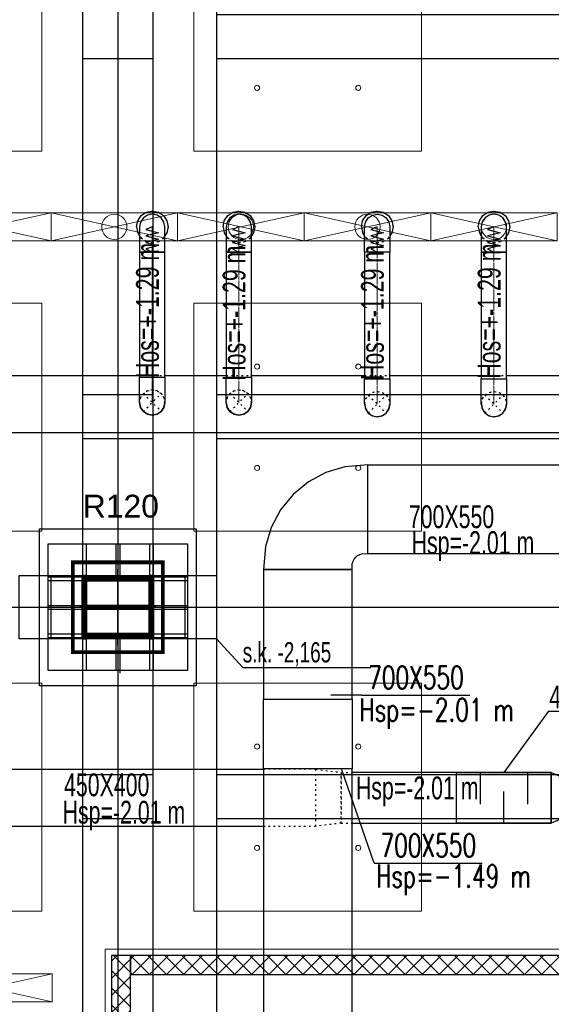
# Model space of a CAD drawing. Header units: centimetres. Extents: x -228435 to 46820, y -89367 to 152985.
# Tile 205 of 252: x 684 to 4885, y 49866 to 57638. Entities that reach past the tile are written whole.
import ezdxf

# ---------------------------------------------------------------- set-up
doc = ezdxf.new("R2010")
doc.units = ezdxf.units.CM
doc.header["$LTSCALE"] = 50
doc.header["$PDMODE"] = 35
doc.header["$PDSIZE"] = 0.1
for name, pattern in [('CADVENT_CENTERLINE', [9.9, 7.4, -1, 0.5, -1]), ('CADVENT_HIDDEN', [0.8, 0.25, -0.55]), ('Kondygnacja  -0_5$0$HIDDEN', [9.525, 6.35, -3.175]), ('Kondygnacja  -0_5$0$HIDDEN2', [4.7625, 3.175, -1.5875]), ('Osie rzutów$0$DASHDOT2', [12.7, 6.35, -3.175, 0, -3.175])]:
    doc.linetypes.add(name, pattern=pattern)
doc.layers.get('0').update_dxf_attribs({"color": 8})
doc.layers.get('DEFPOINTS').update_dxf_attribs({"color": 8})
for name, color, linetype in [('01-103-Went PP_poziom-0_5$0$L_Nawiew', 3, 'Continuous'), ('bgde-nawiewDETAILS', 1, 'Continuous'), ('bgde-nawiewEXP', 1, 'Continuous'), ('bgde-nawiewHIDDEN', 1, 'Continuous'), ('bgde-tekst', 7, 'Continuous'), ('bgde_tlumik', 6, 'Continuous'), ('bgde_urządzenia', 3, 'Continuous'), ('bgde_wymiary tłumik VAV', 7, 'Continuous'), ('Kondygnacja  -0_5$0$ARCH_GK', 8, 'Continuous'), ('Kondygnacja  -0_5$0$ARCH_INFO_ODPORNOŚĆ OGNIOWA', 8, 'Continuous'), ('Kondygnacja  -0_5$0$ARCH_KONSTR_POWYŻEJ RZUTU', 8, 'Kondygnacja  -0_5$0$HIDDEN'), ('Kondygnacja  -0_5$0$ARCH_KONSTR_POWYŻEJ RZUTU_IST', 8, 'Kondygnacja  -0_5$0$HIDDEN2'), ('Kondygnacja  -0_5$0$ARCH_KONSTRUKCJA_NIEWIDOCZNA', 8, 'Continuous'), ('Kondygnacja  -0_5$0$ARCH_OKŁADZINA', 8, 'Continuous'), ('Kondygnacja  -0_5$0$ARCH_SŁUPY', 8, 'Continuous'), ('Kondygnacja -1$0$ARCH_GK', 8, 'Continuous'), ('Kondygnacja -1$0$ARCH_MUROWANE', 8, 'Continuous'), ('Osie rzutów$0$ARCH_INFO_OSIE_IST', 8, 'Osie rzutów$0$DASHDOT2'), ('Osie rzutów$0$ARCH_INFO_OSIE_OPISY_IST', 8, 'Continuous')]:
    doc.layers.add(name, color=color, linetype=linetype)
for name, color, linetype, lineweight in [('bgde-nawiewCEN', 7, 'Continuous', 13), ('bgde_nawiewnik', 11, 'Continuous', 5), ('Kondygnacja  -0_5$0$ARCH_INFO_WYMIARY', 8, 'Continuous', 9), ('Kondygnacja  -0_5$0$ARCH_WIDOK', 8, 'Continuous', 13), ('SU Lampy kwadratowe  -05$0$ARCH_SUFITY_PODWIESZANE', 8, 'Continuous', 9)]:
    doc.layers.add(name, color=color, linetype=linetype, lineweight=lineweight)
doc.styles.add('Kondygnacja  -0_5$0$Arial', font='ARIAL.TTF')
doc.styles.add('Kondygnacja  -0_5$0$BIKTS', font='bikromsw.shx', dxfattribs={"width": 0.8})
doc.styles.add('Kondygnacja  -0_5$0$Romans', font='Romans.shx', dxfattribs={"width": 0.7})
doc.styles.add('Romans', font='Romans.shx')
doc.dimstyles.new('Kondygnacja  -0_5$0$Wymiary 1-100', dxfattribs={"dimtxt": 12, "dimasz": 10, "dimexe": 5, "dimexo": 0, "dimgap": 4, "dimtad": 1, "dimrnd": 0.5, "dimzin": 12, "dimdsep": 46, "dimtxsty": 'Kondygnacja  -0_5$0$Romans', "dimblk": 'Kondygnacja  -0_5$0$_Oblique', "dimcen": 10, "dimdle": 10, "dimclrt": 55, "dimazin": 0, "dimtfac": 1, "dimtmove": 1, "dimatfit": 3, "dimfxl": 0, "dimtolj": 1, "dimtzin": 0, "dimarcsym": 0})
pattern_1 = [(45, (-1133.3117, -3177.9858), (-0.6735192, 0.6735192), [])]

# ---------------------------------------------------------------- blocks, each defined once
blk = doc.blocks.new('Osie rzutów')
at = {"layer": 'Osie rzutów$0$ARCH_INFO_OSIE_IST', "ltscale": 10}
for p, q in [((12260, 12510), (12260, 4623.26)), ((12260, 9770), (12260, 9830)), ((4436.04, 9800), (15156.54, 9800)), ((12290, 9800), (12230, 9800))]:
    blk.add_line(p, q, dxfattribs=at)
blk = doc.blocks.new('SU Lampy kwadratowe  -05$0$moduł sufitu')
at = {"layer": 'SU Lampy kwadratowe  -05$0$ARCH_SUFITY_PODWIESZANE'}
for points in [[(60, -60), (240, -60), (240, -240), (60, -240)], [(360, -60), (540, -60), (540, -240), (360, -240)], [(60, -360), (240, -360), (240, -540), (60, -540)], [(360, -360), (540, -360), (540, -540), (360, -540)]]:
    blk.add_lwpolyline(points, close=True, dxfattribs=at)
for centre in [(110, -110), (190, -110), (410, -110), (490, -110), (110, -190), (190, -190), (410, -190), (490, -190), (110, -410), (190, -410), (410, -410), (490, -410), (110, -490), (190, -490), (410, -490), (490, -490)]:
    blk.add_circle(centre, 2, dxfattribs=at)
blk = doc.blocks.new('SU Lampy kwadratowe  -05')
at = {"layer": 'SU Lampy kwadratowe  -05$0$ARCH_SUFITY_PODWIESZANE'}
for points in [[(12320, 10340), (12500, 10340), (12500, 10160), (12320, 10160)], [(12320, 10040), (12500, 10040), (12500, 9860), (12320, 9860)], [(12320, 9740), (12500, 9740), (12500, 9560), (12320, 9560)]]:
    blk.add_lwpolyline(points, close=True, dxfattribs=at)
for centre in [(12370, 10210), (12450, 10210), (12370, 9990), (12450, 9990), (12370, 9910), (12450, 9910), (12370, 9690), (12450, 9690), (12370, 9610), (12450, 9610)]:
    blk.add_circle(centre, 2, dxfattribs=at)
for p in [(11660, 10400), (11660, 9800)]:
    blk.add_blockref('SU Lampy kwadratowe  -05$0$moduł sufitu', p, dxfattribs=at)
blk = doc.blocks.new('Kondygnacja  -0_5$0$_Oblique')
at = {"color": 0, "linetype": 'ByBlock', "lineweight": -2}
blk.add_line((-0.5, -0.5), (0.5, 0.5), dxfattribs=at)
blk = doc.blocks.new('*D147')
at = {"layer": 'DEFPOINTS', "color": 0}
for p in [(5845, 52950), (6165.9, 52950), (-62690, 50660)]:
    blk.add_point(p, dxfattribs=at)
at = {"layer": 'Kondygnacja  -0_5$0$ARCH_INFO_WYMIARY', "color": 0, "lineweight": -2}
for p, q in [((6157.9, 52950), (6170.9, 52950)), ((6165.9, 50650), (6165.9, 52960)), ((6157.9, 50660), (6170.9, 50660))]:
    blk.add_line(p, q, dxfattribs=at)
at = {"layer": 'Kondygnacja  -0_5$0$ARCH_INFO_WYMIARY', "color": 0, "lineweight": -2, "xscale": 10, "yscale": 10, "zscale": 10}
for p, rotation in [((6165.9, 52950), 90), ((6165.9, 50660), 270)]:
    blk.add_blockref('Kondygnacja  -0_5$0$_Oblique', p, dxfattribs=dict(at, rotation=rotation))
at = {"layer": 'Kondygnacja  -0_5$0$ARCH_INFO_WYMIARY', "color": 55, "insert": (6155.9, 51805), "char_height": 12, "attachment_point": 5, "rotation": 90, "style": 'Kondygnacja  -0_5$0$Romans'}
blk.add_mtext('\\A1;2290', dxfattribs=at)
blk = doc.blocks.new('Kondygnacja  -0_5$0$słup_kwadrat')
at = {"layer": 'Kondygnacja  -0_5$0$ARCH_SŁUPY', "lineweight": 40}
h = blk.add_hatch(dxfattribs=at)
h.set_pattern_fill('ANSI31', color=256, scale=0.3, style=0)
h.set_pattern_definition(pattern_1)
h.paths.add_polyline_path([(36, 34), (39, 34), (39, 84), (36, 84)])
h = blk.add_hatch(dxfattribs=at)
h.set_pattern_fill('ANSI31', color=256, scale=0.3, style=0)
h.set_pattern_definition(pattern_1)
h.paths.add_polyline_path([(89, 80), (89, 83), (39, 83), (39, 80)])
h = blk.add_hatch(dxfattribs=at)
h.set_pattern_fill('ANSI31', color=256, scale=0.3, style=0)
h.set_pattern_definition(pattern_1)
h.paths.add_polyline_path([(89, 34), (92, 34), (92, 84), (89, 84)])
h = blk.add_hatch(dxfattribs=at)
h.set_pattern_fill('ANSI31', color=256, scale=0.3, style=0)
h.set_pattern_definition(pattern_1)
h.paths.add_polyline_path([(89, 57.5), (89, 60.5), (39, 60.5), (39, 57.5)])
h = blk.add_hatch(dxfattribs=at)
h.set_pattern_fill('ANSI31', color=256, scale=0.3, style=0)
h.set_pattern_definition(pattern_1)
h.paths.add_polyline_path([(89, 35), (89, 38), (39, 38), (39, 35)])
at = {"layer": 'Kondygnacja  -0_5$0$ARCH_KONSTRUKCJA_NIEWIDOCZNA'}
blk.add_lwpolyline([(119, 109), (119, 9), (9, 9), (9, 109)], close=True, dxfattribs=at)
for points in [[(36, 109), (36, 84)], [(39, 109), (39, 84)], [(62.5, 109), (62.5, 83)], [(65.5, 109), (65.5, 83)], [(89, 109), (89, 84)], [(92, 109), (92, 84)], [(9, 83), (36, 83)], [(9, 80), (36, 80)], [(92, 83), (119, 83)], [(92, 80), (119, 80)], [(9, 60.5), (36, 60.5)], [(9, 57.5), (36, 57.5)], [(92, 60.5), (119, 60.5)], [(92, 57.5), (119, 57.5)], [(9, 38), (36, 38)], [(9, 35), (36, 35)], [(36, 34), (36, 9)], [(39, 34), (39, 9)], [(62.5, 35), (62.5, 9)], [(65.49, 35), (65.49, 9)], [(89, 34), (89, 9)], [(92, 38), (119, 38)], [(92, 35), (119, 35)], [(92, 34), (92, 9)]]:
    blk.add_lwpolyline(points, dxfattribs=at)
at = {"layer": 'Kondygnacja  -0_5$0$ARCH_OKŁADZINA'}
blk.add_lwpolyline([(2, 121), (126, 121), (126, -3), (2, -3)], close=True, dxfattribs=at)
at = {"layer": 'Kondygnacja  -0_5$0$ARCH_SŁUPY', "lineweight": 40}
for p, q in [((39, 60.5), (89, 60.5)), ((89, 57.5), (39, 57.5))]:
    blk.add_line(p, q, dxfattribs=at)
at = {"layer": 'Kondygnacja  -0_5$0$ARCH_SŁUPY', "lineweight": 50, "const_width": 3}
blk.add_lwpolyline([(28.5, 94.5), (99.5, 94.5), (99.5, 23.5), (28.5, 23.5)], close=True, dxfattribs=at)
at = {"layer": 'Kondygnacja  -0_5$0$ARCH_SŁUPY', "lineweight": 40}
for points in [[(36, 84), (39, 84), (39, 34), (36, 34)], [(89, 84), (92, 84), (92, 34), (89, 34)]]:
    blk.add_lwpolyline(points, close=True, dxfattribs=at)
for points in [[(89, 83), (39, 83)], [(39, 80), (89, 80)], [(89, 38), (39, 38)], [(39, 35), (89, 35)]]:
    blk.add_lwpolyline(points, dxfattribs=at)
blk = doc.blocks.new('Kondygnacja  -0_5$0$konstrukcja istniejąca -0.5')
at = {"layer": 'Kondygnacja  -0_5$0$ARCH_KONSTR_POWYŻEJ RZUTU_IST', "ltscale": 10}
for points in [[(12232, 10975), (12232, 9825)], [(12288, 9825), (12288, 10975)], [(12338, 10975), (12338, 9825)], [(12338, 10267.89), (13037.91, 10267.89), (13037.91, 10232.89), (12338, 10232.89)], [(12288, 10232.89), (12232, 10232.89)], [(12232, 9967.89), (12288, 9967.89)], [(12338, 9967.89), (13337.72, 9967.89), (13337.72, 9932.89), (12338, 9932.89)], [(12288, 9932.89), (12232, 9932.89)], [(12338, 9775), (12182, 9775), (12182, 9825), (12338, 9825), (12338, 9775)], [(12232, 9775), (12232, 8625)], [(12288, 8625), (12288, 9775)], [(12338, 9775), (12338, 8625)]]:
    blk.add_lwpolyline(points, dxfattribs=at)
at = {"layer": 'Kondygnacja  -0_5$0$ARCH_KONSTR_POWYŻEJ RZUTU_IST', "ltscale": 10, "elevation": 0}
for points in [[(12207, 9825), (12207, 9775)], [(12313, 9825), (12313, 9775)], [(12232, 9667.89), (12288, 9667.89)], [(12338, 9667.89), (13382, 9667.89), (13382, 9632.89), (12338, 9632.89)], [(12288, 9632.89), (12232, 9632.89)]]:
    blk.add_lwpolyline(points, dxfattribs=at)
at = {"layer": 'Kondygnacja  -0_5$0$ARCH_KONSTR_POWYŻEJ RZUTU_IST'}
blk.add_lwpolyline([(12338, 9775), (12358.69, 9752.53), (12459.84, 9752.53)], dxfattribs=at)
at = {"layer": 'Kondygnacja  -0_5$0$ARCH_KONSTR_POWYŻEJ RZUTU_IST', "style": 'Kondygnacja  -0_5$0$BIKTS', "width": 0.7}
blk.add_text('s.k. -2,165', height=16, dxfattribs=at).set_placement((12358.69, 9756.46))
blk = doc.blocks.new('*D212')
at = {"layer": 'DEFPOINTS', "color": 0}
for p in [(-30586.3, 81900), (-30681.1, 12489.5), (9064, 12489.5)]:
    blk.add_point(p, dxfattribs=at)
at = {"layer": 'Kondygnacja  -0_5$0$ARCH_INFO_WYMIARY', "color": 0, "lineweight": -2}
for p, q in [((-30673.1, 81900), (-30686.1, 81900)), ((-30681.1, 81910), (-30681.1, 12479.5)), ((-30673.1, 12489.5), (-30686.1, 12489.5))]:
    blk.add_line(p, q, dxfattribs=at)
at = {"layer": 'Kondygnacja  -0_5$0$ARCH_INFO_WYMIARY', "color": 0, "lineweight": -2, "xscale": 10, "yscale": 10, "zscale": 10}
for p, rotation in [((-30681.1, 81900), 90), ((-30681.1, 12489.5), 270)]:
    blk.add_blockref('Kondygnacja  -0_5$0$_Oblique', p, dxfattribs=dict(at, rotation=rotation))
at = {"layer": 'Kondygnacja  -0_5$0$ARCH_INFO_WYMIARY', "color": 55, "insert": (-30691.1, 47194.8), "char_height": 12, "attachment_point": 5, "rotation": 90, "style": 'Kondygnacja  -0_5$0$Romans'}
blk.add_mtext('\\A1;69410.5', dxfattribs=at)
blk = doc.blocks.new('*a414')
at = {"layer": 'bgde-tekst'}
blk.add_line((0, 0), (854, 0), dxfattribs=at)
blk = doc.blocks.new('*a415')
at = {"layer": 'bgde-tekst'}
blk.add_line((0, 0), (854, 0), dxfattribs=at)
blk = doc.blocks.new('A$C066D7839')
at = {"layer": 'bgde_nawiewnik'}
for p, q in [((-50, -11.15), (-50, 11.15)), ((-50, 11.15), (50, 11.15)), ((-50, -11.15), (50, 11.15)), ((50, -11.15), (-50, 11.15)), ((50, 11.15), (50, -11.15)), ((50, -11.15), (-50, -11.15))]:
    blk.add_line(p, q, dxfattribs=at)
blk.add_circle((0, 0), 10, dxfattribs=at)
blk = doc.blocks.new('t38')
at = {"layer": 'bgde_tlumik'}
for p, q in [((4322.3, 51696), (4322.3, 51446)), ((4697.3, 51696), (4697.3, 51446)), ((4509.8, 51296), (4509.8, 51546))]:
    blk.add_line(p, q, dxfattribs=at)
blk.add_lwpolyline([(4134.8, 51696), (4884.8, 51696), (4884.8, 51296), (4134.8, 51296)], close=True, dxfattribs=at)

msp = doc.modelspace()

# ---------------------------------------------------------------- hatches: boundary and pattern name
at = {"layer": 'Kondygnacja -1$0$ARCH_MUROWANE', "linetype": 'Continuous', "lineweight": -3}
h = msp.add_hatch(dxfattribs=at)
h.set_pattern_fill('ANSI37', color=256, scale=30, style=0)
h.set_pattern_definition([(45, (-121140, -45000), (-67.35192, 67.35192), []), (135, (-121140, -45000), (-67.35192, -67.35192), [])])
h.paths.add_polyline_path([(1560, 50100), (12286.946, 50100), (12286.946, 50250), (1560, 50250)])
h.paths.add_polyline_path([(1560, 50250), (1410, 50250), (1410, 41355), (1560, 41355)])

# ---------------------------------------------------------------- linework, layer by layer
at = {"layer": 'bgde-nawiewCEN', "linetype": 'CADVENT_CENTERLINE', "ltscale": 0.06}
for p, q in [((1732.162, 56002.223), (1732.162, 56002.697)), ((1732.162, 56001.097), (1732.162, 56002.223)), ((1732.162, 55998.905), (1732.162, 56001.097)), ((1732.162, 55995.29), (1732.162, 55998.905)), ((1732.162, 55989.897), (1732.162, 55995.29)), ((1732.162, 55982.372), (1732.162, 55989.897)), ((1732.162, 55972.357), (1732.162, 55982.372)), ((1732.162, 55959.497), (1732.162, 55972.357)), ((2416.739, 56002.223), (2416.739, 56002.697)), ((2416.739, 56001.097), (2416.739, 56002.223)), ((2416.739, 55998.905), (2416.739, 56001.097)), ((2416.739, 55995.29), (2416.739, 55998.905)), ((2416.739, 55989.897), (2416.739, 55995.29)), ((2416.739, 55982.372), (2416.739, 55989.897)), ((2416.739, 55972.357), (2416.739, 55982.372)), ((2416.739, 55959.497), (2416.739, 55972.357)), ((3509.969, 56002.223), (3509.969, 56002.697)), ((3509.969, 56001.097), (3509.969, 56002.223)), ((3509.969, 55998.905), (3509.969, 56001.097)), ((3509.969, 55995.29), (3509.969, 55998.905)), ((3509.969, 55989.897), (3509.969, 55995.29)), ((3509.969, 55982.372), (3509.969, 55989.897)), ((3509.969, 55972.357), (3509.969, 55982.372)), ((3509.969, 55959.497), (3509.969, 55972.357)), ((4432.162, 56002.223), (4432.162, 56002.697)), ((4432.162, 56001.097), (4432.162, 56002.223)), ((4432.162, 55998.905), (4432.162, 56001.097)), ((4432.162, 55995.29), (4432.162, 55998.905)), ((4432.162, 55989.897), (4432.162, 55995.29)), ((4432.162, 55982.372), (4432.162, 55989.897)), ((4432.162, 55972.357), (4432.162, 55982.372)), ((4432.162, 55959.497), (4432.162, 55972.357)), ((1732.162, 55943.438), (1732.162, 55959.497)), ((1732.162, 55923.823), (1732.162, 55943.438)), ((1732.162, 55900.297), (1732.162, 55923.823)), ((1732.162, 55872.505), (1732.162, 55900.297)), ((2416.739, 55943.438), (2416.739, 55959.497)), ((2416.739, 55923.823), (2416.739, 55943.438)), ((2416.739, 55900.297), (2416.739, 55923.823)), ((2416.739, 55872.505), (2416.739, 55900.297)), ((3509.969, 55943.438), (3509.969, 55959.497)), ((3509.969, 55923.823), (3509.969, 55943.438)), ((3509.969, 55900.297), (3509.969, 55923.823)), ((3509.969, 55872.505), (3509.969, 55900.297)), ((4432.162, 55943.438), (4432.162, 55959.497)), ((4432.162, 55923.823), (4432.162, 55943.438)), ((4432.162, 55900.297), (4432.162, 55923.823)), ((4432.162, 55872.505), (4432.162, 55900.297)), ((1732.162, 55821.394), (1732.162, 55872.505)), ((1732.162, 55802.697), (1732.162, 55821.394)), ((2416.739, 55821.394), (2416.739, 55872.505)), ((2416.739, 55802.697), (2416.739, 55821.394)), ((3509.969, 55821.394), (3509.969, 55872.505)), ((3509.969, 55802.697), (3509.969, 55821.394)), ((4432.162, 55821.394), (4432.162, 55872.505)), ((4432.162, 55802.697), (4432.162, 55821.394)), ((1732.162, 54815.657), (1732.162, 55802.697)), ((2416.739, 54815.657), (2416.739, 55802.697)), ((3509.969, 54804.018), (3509.969, 55802.697)), ((4432.162, 54804.018), (4432.162, 55802.697)), ((1732.162, 54815.657), (1732.162, 54615.657)), ((2416.739, 54815.657), (2416.739, 54615.657)), ((3509.969, 54804.018), (3509.969, 54604.018)), ((4432.162, 54804.018), (4432.162, 54604.018))]:
    msp.add_line(p, q, dxfattribs=at)
at = {"layer": 'bgde-nawiewDETAILS', "linetype": 'CADVENT_HIDDEN'}
for p, q in [((1661.451, 54544.946), (1802.873, 54686.368)), ((1661.451, 54686.368), (1802.873, 54544.946)), ((2346.028, 54544.946), (2487.45, 54686.368)), ((2346.028, 54686.368), (2487.45, 54544.946)), ((3439.258, 54533.307), (3580.679, 54674.728)), ((3439.258, 54674.728), (3580.679, 54533.307)), ((4361.451, 54533.307), (4502.873, 54674.728)), ((4361.451, 54674.728), (4502.873, 54533.307))]:
    msp.add_line(p, q, dxfattribs=at)
at = {"layer": 'bgde-nawiewEXP', "linetype": 'Continuous'}
for points in [[(1607.162, 56002.697), (1616.677, 56050.533), (1643.774, 56091.086), (1684.326, 56118.182), (1732.162, 56127.697), (1779.997, 56118.182), (1820.55, 56091.086), (1847.647, 56050.533), (1857.162, 56002.697), (1847.647, 55954.862), (1832.162, 55931.687)], [(2291.739, 56002.697), (2301.254, 56050.533), (2328.351, 56091.086), (2368.904, 56118.182), (2416.739, 56127.697), (2464.575, 56118.182), (2505.127, 56091.086), (2532.224, 56050.533), (2541.739, 56002.697), (2532.224, 55954.862), (2516.739, 55931.687)], [(3384.969, 56002.697), (3394.484, 56050.533), (3421.58, 56091.086), (3462.133, 56118.182), (3509.969, 56127.697), (3557.804, 56118.182), (3598.357, 56091.086), (3625.454, 56050.533), (3634.969, 56002.697), (3625.454, 55954.862), (3609.969, 55931.687)], [(4307.162, 56002.697), (4316.677, 56050.533), (4343.774, 56091.086), (4384.326, 56118.182), (4432.162, 56127.697), (4479.997, 56118.182), (4520.55, 56091.086), (4547.647, 56050.533), (4557.162, 56002.697), (4547.647, 55954.862), (4532.162, 55931.687)], [(3409.969, 54604.018), (3409.969, 54804.018), (3609.969, 54804.018), (3609.969, 55802.697), (3409.969, 55802.697), (3409.969, 56002.697), (3417.581, 56040.966), (3439.258, 56073.408), (3471.7, 56095.085), (3509.969, 56102.697), (3548.237, 56095.085), (3580.679, 56073.408), (3602.357, 56040.966), (3609.969, 56002.697), (3609.969, 55802.697), (3409.969, 55802.697), (3409.969, 54804.018), (3609.969, 54804.018), (3609.969, 54604.018), (3602.357, 54565.749), (3600.563, 54563.065)], [(1607.162, 56002.697), (1616.677, 55954.862), (1632.162, 55931.687)], [(2291.739, 56002.697), (2301.254, 55954.862), (2316.739, 55931.687)], [(3384.969, 56002.697), (3394.484, 55954.862), (3409.969, 55931.687)], [(4307.162, 56002.697), (4316.677, 55954.862), (4332.162, 55931.687)], [(-7750.031, 54379.018), (-7750.031, 54829.018), (-7740.031, 54829.018), (-7740.031, 54379.018), (7819.875, 54379.018), (7819.875, 54829.018), (6609.969, 54829.018)], [(532.162, 54829.018), (1632.162, 54829.018)], [(1832.162, 54829.018), (2316.739, 54829.018)], [(2516.739, 54829.018), (3409.969, 54829.018)], [(3609.969, 54829.018), (4332.162, 54829.018)], [(4332.162, 54604.018), (4332.162, 54804.018), (4532.162, 54804.018), (4532.162, 54604.018), (4524.55, 54565.749), (4522.453, 54562.61)], [(4532.162, 54829.018), (5332.162, 54829.018)], [(3409.969, 54604.018), (3416.066, 54573.363)], [(3409.969, 54604.018), (3417.581, 54565.749), (3416.951, 54568.915)], [(3411.237, 54600.956), (3415.913, 54570.053), (3436.07, 54536.645), (3438.669, 54534.73)], [(3417.581, 54565.749), (3439.258, 54533.307), (3465.245, 54515.943)], [(3417.581, 54565.749), (3439.258, 54533.307), (3471.7, 54511.63), (3469.017, 54513.423)], [(3548.237, 54511.63), (3580.679, 54533.307), (3602.357, 54565.749), (3609.969, 54604.018)], [(3581.947, 54536.368), (3600.492, 54561.527), (3609.862, 54599.403), (3609.379, 54602.594)], [(4332.162, 54604.018), (4338.046, 54574.437)], [(4332.162, 54604.018), (4339.774, 54565.749), (4339.037, 54569.452)], [(4333.565, 54600.631), (4337.849, 54570.776), (4357.749, 54537.214), (4360.77, 54534.951)], [(4339.774, 54565.749), (4361.451, 54533.307), (4386.529, 54516.551)], [(4339.774, 54565.749), (4361.451, 54533.307), (4393.894, 54511.63), (4390.755, 54513.727)], [(4470.43, 54511.63), (4502.873, 54533.307), (4524.55, 54565.749), (4532.162, 54604.018)], [(4504.276, 54536.694), (4522.357, 54560.833), (4532.017, 54598.637), (4531.481, 54602.373)], [(3442.32, 54532.039), (3467.478, 54513.494), (3505.354, 54504.124), (3508.546, 54504.607)], [(3471.7, 54511.63), (3509.969, 54504.018), (3540.623, 54510.115)], [(3471.7, 54511.63), (3509.969, 54504.018), (3548.237, 54511.63), (3545.071, 54511)], [(3513.03, 54505.286), (3543.933, 54509.962), (3577.341, 54530.119), (3579.256, 54532.717)], [(3548.237, 54511.63), (3580.679, 54533.307), (3598.043, 54559.294)], [(4364.838, 54531.904), (4388.978, 54513.823), (4426.781, 54504.162), (4430.518, 54504.699)], [(4393.894, 54511.63), (4432.162, 54504.018), (4461.743, 54509.902)], [(4393.894, 54511.63), (4432.162, 54504.018), (4470.43, 54511.63), (4466.728, 54510.893)], [(4435.549, 54505.42), (4465.404, 54509.704), (4498.965, 54529.604), (4501.228, 54532.626)], [(4470.43, 54511.63), (4502.873, 54533.307), (4519.629, 54558.384)], [(3435.549, 53424.23), (5134.831, 53424.23), (5134.831, 53424.23), (5134.831, 54124.23), (5634.831, 54124.23), (5634.831, 53124.23), (5134.831, 53424.23)], [(3435.549, 53424.23), (3435.549, 54124.23), (5134.831, 54124.23), (5134.831, 53424.23)], [(-11775.327, 51271.017), (-11775.327, 51721.017), (2610.549, 51721.017)], [(4884.838, 51696.017), (3310.549, 51696.017)], [(609.969, 51271.017), (2610.549, 51271.017)], [(3310.549, 51296.017), (4884.838, 51296.017)]]:
    msp.add_lwpolyline(points, dxfattribs=at)
for points in [[(1632.162, 55802.697), (1832.162, 55802.697), (1832.162, 56002.697), (1824.55, 56040.966), (1802.873, 56073.408), (1770.43, 56095.085), (1732.162, 56102.697), (1693.894, 56095.085), (1661.451, 56073.408), (1639.774, 56040.966), (1632.162, 56002.697), (1632.162, 55821.394)], [(2316.739, 55959.497), (2316.739, 55802.697), (2516.739, 55802.697), (2516.739, 56002.697), (2509.127, 56040.966), (2487.45, 56073.408), (2455.007, 56095.085), (2416.739, 56102.697), (2378.471, 56095.085), (2346.028, 56073.408), (2324.351, 56040.966), (2316.739, 56002.697), (2316.739, 55972.357)], [(4332.162, 55802.697), (4532.162, 55802.697), (4532.162, 56002.697), (4524.55, 56040.966), (4502.873, 56073.408), (4470.43, 56095.085), (4432.162, 56102.697), (4393.894, 56095.085), (4361.451, 56073.408), (4339.774, 56040.966), (4332.162, 56002.697), (4332.162, 55821.394)], [(1632.162, 54815.657), (1832.162, 54815.657), (1832.162, 55802.697), (1632.162, 55802.697)], [(2316.739, 54815.657), (2516.739, 54815.657), (2516.739, 55802.697), (2316.739, 55802.697)], [(4332.162, 54804.018), (4532.162, 54804.018), (4532.162, 55802.697), (4332.162, 55802.697)], [(1632.162, 54615.657), (1632.162, 54815.657), (1832.162, 54815.657), (1832.162, 54615.657), (1824.55, 54577.389), (1802.873, 54544.946), (1770.43, 54523.269), (1732.162, 54515.657), (1693.894, 54523.269), (1661.451, 54544.946), (1639.774, 54577.389)], [(2316.739, 54615.657), (2316.739, 54815.657), (2516.739, 54815.657), (2516.739, 54615.657), (2509.127, 54577.389), (2487.45, 54544.946), (2455.007, 54523.269), (2416.739, 54515.657), (2378.471, 54523.269), (2346.028, 54544.946), (2324.351, 54577.389)], [(1632.162, 54615.657), (1639.774, 54577.389), (1661.451, 54544.946), (1693.894, 54523.269), (1732.162, 54515.657), (1770.43, 54523.269), (1802.873, 54544.946), (1824.55, 54577.389), (1832.162, 54615.657), (1824.55, 54577.389), (1802.873, 54544.946), (1770.43, 54523.269), (1732.162, 54515.657), (1693.894, 54523.269), (1661.451, 54544.946), (1639.774, 54577.389)], [(2316.739, 54615.657), (2324.351, 54577.389), (2346.028, 54544.946), (2378.471, 54523.269), (2416.739, 54515.657), (2455.007, 54523.269), (2487.45, 54544.946), (2509.127, 54577.389), (2516.739, 54615.657), (2509.127, 54577.389), (2487.45, 54544.946), (2455.007, 54523.269), (2416.739, 54515.657), (2378.471, 54523.269), (2346.028, 54544.946), (2324.351, 54577.389)], [(2610.549, 53299.23), (3310.549, 53299.23), (3312.471, 53343.74), (3318.162, 53362.5), (3327.403, 53379.79), (3339.84, 53394.944), (3354.994, 53407.381), (3372.284, 53416.622), (3391.044, 53422.313), (3435.553, 53424.235), (3435.546, 54124.235), (3254.481, 54108.863), (3104.405, 54063.338), (2966.095, 53989.41), (2844.865, 53889.919), (2745.374, 53768.689), (2671.446, 53630.379), (2625.921, 53480.303)], [(2610.549, 52274.293), (3310.549, 52274.293), (3310.549, 53299.23), (2610.549, 53299.23)], [(2610.549, 39286.995), (3310.549, 39286.995), (3310.549, 51724.293), (2610.549, 51724.293), (2610.549, 52274.293), (3310.549, 52274.293), (3310.549, 51724.293), (2610.549, 51724.293)], [(4884.838, 51696.017), (4984.838, 51653.517), (4984.838, 51338.517), (4884.838, 51296.017)]]:
    msp.add_lwpolyline(points, close=True, dxfattribs=at)
at = {"layer": 'bgde-nawiewEXP'}
for points in [[(1732.162, 56002.697), (1682.162, 55981.4), (1782.162, 55956.038), (1682.162, 55930.818), (1782.162, 55905.533), (1682.162, 55879.998), (1782.162, 55854.639), (1682.162, 55829.18), (1732.162, 55802.697)], [(2416.739, 56002.697), (2366.739, 55981.4), (2466.739, 55956.038), (2366.739, 55930.818), (2466.739, 55905.533), (2366.739, 55879.998), (2466.739, 55854.639), (2366.739, 55829.18), (2416.739, 55802.697)], [(3509.969, 56002.697), (3459.969, 55981.4), (3559.969, 55956.038), (3459.969, 55930.818), (3559.969, 55905.533), (3459.969, 55879.998), (3559.969, 55854.639), (3459.969, 55829.18), (3509.969, 55802.697)], [(4432.162, 56002.697), (4382.162, 55981.4), (4482.162, 55956.038), (4382.162, 55930.818), (4482.162, 55905.533), (4382.162, 55879.998), (4482.162, 55854.639), (4382.162, 55829.18), (4432.162, 55802.697)]]:
    msp.add_lwpolyline(points, dxfattribs=at)
at = {"layer": 'bgde-nawiewHIDDEN', "linetype": 'CADVENT_HIDDEN'}
for points in [[(1607.162, 56002.697), (1616.677, 56050.533), (1643.774, 56091.086), (1684.326, 56118.182), (1732.162, 56127.697), (1779.997, 56118.182), (1820.55, 56091.086), (1847.647, 56050.533), (1857.162, 56002.697), (1847.647, 55954.862), (1820.55, 55914.309), (1779.997, 55887.213), (1732.162, 55877.697), (1684.326, 55887.213), (1643.774, 55914.309), (1684.326, 55887.213), (1732.162, 55877.697), (1779.997, 55887.213), (1820.55, 55914.309), (1832.162, 55931.687)], [(2291.739, 56002.697), (2301.254, 56050.533), (2328.351, 56091.086), (2368.904, 56118.182), (2416.739, 56127.697), (2464.575, 56118.182), (2505.127, 56091.086), (2532.224, 56050.533), (2541.739, 56002.697), (2532.224, 55954.862), (2505.127, 55914.309), (2464.575, 55887.213), (2416.739, 55877.697), (2368.904, 55887.213), (2328.351, 55914.309), (2368.904, 55887.213), (2416.739, 55877.697), (2464.575, 55887.213), (2505.127, 55914.309), (2516.739, 55931.687)], [(3384.969, 56002.697), (3394.484, 56050.533), (3421.58, 56091.086), (3462.133, 56118.182), (3509.969, 56127.697), (3557.804, 56118.182), (3598.357, 56091.086), (3625.454, 56050.533), (3634.969, 56002.697), (3625.454, 55954.862), (3598.357, 55914.309), (3557.804, 55887.213), (3509.969, 55877.697), (3462.133, 55887.213), (3421.58, 55914.309), (3462.133, 55887.213), (3509.969, 55877.697), (3557.804, 55887.213), (3598.357, 55914.309), (3609.969, 55931.687)], [(4307.162, 56002.697), (4316.677, 56050.533), (4343.774, 56091.086), (4384.326, 56118.182), (4432.162, 56127.697), (4479.997, 56118.182), (4520.55, 56091.086), (4547.647, 56050.533), (4557.162, 56002.697), (4547.647, 55954.862), (4520.55, 55914.309), (4479.997, 55887.213), (4432.162, 55877.697), (4384.326, 55887.213), (4343.774, 55914.309), (4384.326, 55887.213), (4432.162, 55877.697), (4479.997, 55887.213), (4520.55, 55914.309), (4532.162, 55931.687)], [(1607.162, 56002.697), (1616.677, 55954.862), (1643.774, 55914.309), (1632.162, 55931.687)], [(2291.739, 56002.697), (2301.254, 55954.862), (2328.351, 55914.309), (2316.739, 55931.687)], [(3384.969, 56002.697), (3394.484, 55954.862), (3421.58, 55914.309), (3409.969, 55931.687)], [(4307.162, 56002.697), (4316.677, 55954.862), (4343.774, 55914.309), (4332.162, 55931.687)], [(1632.162, 54829.018), (1832.162, 54829.018)], [(2316.739, 54829.018), (2516.739, 54829.018)], [(3409.969, 54829.018), (3609.969, 54829.018)], [(4332.162, 54829.018), (4532.162, 54829.018)], [(3409.969, 54604.018), (3417.581, 54642.286), (3439.258, 54674.728), (3471.7, 54696.405), (3509.969, 54704.018), (3548.237, 54696.405), (3580.679, 54674.728), (3602.357, 54642.286), (3609.969, 54604.018)], [(3410.075, 54608.632), (3419.445, 54646.508), (3442.596, 54677.916), (3476.004, 54698.073), (3514.583, 54703.911), (3552.46, 54694.541), (3583.867, 54671.39), (3604.024, 54637.982), (3609.379, 54602.594)], [(4332.162, 54604.018), (4339.774, 54642.286), (4361.451, 54674.728), (4393.894, 54696.405), (4432.162, 54704.018), (4470.43, 54696.405), (4502.873, 54674.728), (4524.55, 54642.286), (4532.162, 54604.018)], [(4332.307, 54609.398), (4341.967, 54647.202), (4365.358, 54678.431), (4398.92, 54698.331), (4437.543, 54703.873), (4475.346, 54694.212), (4506.575, 54670.821), (4526.475, 54637.259), (4531.481, 54602.373)], [(3410.075, 54608.632), (3411.237, 54600.956)], [(3416.066, 54573.363), (3416.951, 54568.915)], [(3598.043, 54559.294), (3600.563, 54563.065)], [(4332.307, 54609.398), (4333.565, 54600.631)], [(4338.046, 54574.437), (4339.037, 54569.452)], [(4519.629, 54558.384), (4522.453, 54562.61)], [(3438.669, 54534.73), (3442.32, 54532.039)], [(3465.245, 54515.943), (3469.017, 54513.423)], [(3508.546, 54504.607), (3513.03, 54505.286)], [(3540.623, 54510.115), (3545.071, 54511)], [(3579.256, 54532.717), (3581.947, 54536.368)], [(4360.77, 54534.951), (4364.838, 54531.904)], [(4386.529, 54516.551), (4390.755, 54513.727)], [(4430.518, 54504.699), (4435.549, 54505.42)], [(4461.743, 54509.902), (4466.728, 54510.893)], [(4501.228, 54532.626), (4504.276, 54536.694)], [(2610.549, 51271.017), (3024.87, 51271.017), (3024.87, 51721.017), (3224.87, 51696.017), (3224.87, 51296.017), (3024.87, 51271.017), (3024.87, 51721.017), (2610.549, 51721.017)], [(3224.87, 51296.017), (3224.87, 51696.017), (3310.549, 51696.017)], [(3224.87, 51296.017), (3310.549, 51296.017)]]:
    msp.add_lwpolyline(points, dxfattribs=at)
for points in [[(1632.162, 54615.657), (1639.774, 54653.925), (1661.451, 54686.368), (1693.894, 54708.045), (1732.162, 54715.657), (1770.43, 54708.045), (1802.873, 54686.368), (1824.55, 54653.925), (1832.162, 54615.657), (1824.55, 54653.925), (1802.873, 54686.368), (1770.43, 54708.045), (1732.162, 54715.657), (1693.894, 54708.045), (1661.451, 54686.368), (1639.774, 54653.925)], [(2316.739, 54615.657), (2324.351, 54653.925), (2346.028, 54686.368), (2378.471, 54708.045), (2416.739, 54715.657), (2455.007, 54708.045), (2487.45, 54686.368), (2509.127, 54653.925), (2516.739, 54615.657), (2509.127, 54653.925), (2487.45, 54686.368), (2455.007, 54708.045), (2416.739, 54715.657), (2378.471, 54708.045), (2346.028, 54686.368), (2324.351, 54653.925)]]:
    msp.add_lwpolyline(points, close=True, dxfattribs=at)
at = {"layer": 'bgde-tekst'}
for points in [[(3387.328, 52305.882), (3143.699, 52305.882), (3143.699, 52305.882)], [(3485.357, 50980.442), (3229.831, 51715.945), (3229.831, 51715.945)]]:
    msp.add_lwpolyline(points, dxfattribs=at)
at = {"layer": 'bgde-tekst', "elevation": 1920}
for points in [[(3387.328, 52305.882), (3143.699, 52305.882), (3143.699, 52305.882)], [(3485.357, 50980.442), (3229.831, 51715.945), (3229.831, 51715.945)]]:
    msp.add_lwpolyline(points, dxfattribs=at)
at = {"layer": 'bgde_urządzenia'}
msp.add_line((1474.94, 52630, 1920), (1474.94, 52480, 1920), dxfattribs=at)
at = {"layer": 'bgde_wymiary tłumik VAV'}
for q in [(4509.838, 51696.017), (5792.483, 52178.661, 1920)]:
    msp.add_line((4862.138, 52178.661, 1920), q, dxfattribs=at)
at = {"layer": 'Kondygnacja  -0_5$0$ARCH_GK', "linetype": 'Continuous', "lineweight": -3}
for p, q in [((12286.946, 50250), (3795, 50250)), ((3945, 50100), (12286.946, 50100))]:
    msp.add_line(p, q, dxfattribs=at)
at = {"layer": 'Kondygnacja  -0_5$0$ARCH_WIDOK'}
for points in [[(1360, 50100), (1360, 50100), (1360, 50300), (12286.946, 50300)], [(1360, 50140.169), (1360, 29355)]]:
    msp.add_lwpolyline(points, dxfattribs=at)
at = {"layer": 'Kondygnacja -1$0$ARCH_GK', "linetype": 'Continuous', "lineweight": -3}
msp.add_line((1560, 41355), (1560, 50100), dxfattribs=at)
msp.add_lwpolyline([(1560, 50250), (1410, 50250), (1410, 41355), (1560, 41355), (1560, 50250)], dxfattribs=at)
msp.add_lwpolyline([(1560, 50100), (12286.946, 50100), (12286.946, 50250), (1560, 50250)], close=True, dxfattribs=at)

# ---------------------------------------------------------------- block references
at = {"layer": '01-103-Went PP_poziom-0_5$0$L_Nawiew', "xscale": 10, "yscale": 10, "zscale": 10}
for p in [(432.164, 56002.697, 742.119), (1432.164, 56002.697, 742.119), (2432.164, 56002.697, 742.119), (3432.164, 56002.697, 742.119), (4432.164, 56002.697, 742.119), (439.964, 49996.041, -359.816)]:
    msp.add_blockref('A$C066D7839', p, dxfattribs=at)
at = {"layer": 'bgde-tekst'}
for name, p in [('*a414', (3387.328, 52305.882)), ('*a414', (3387.328, 52305.882, 1920)), ('*a415', (3485.357, 50980.442)), ('*a415', (3485.357, 50980.442, 1920))]:
    msp.add_blockref(name, p, dxfattribs=at)
at = {"layer": 'bgde_tlumik'}
msp.add_blockref('t38', (0, 0), dxfattribs=at)
at = {"layer": 'Kondygnacja  -0_5$0$ARCH_KONSTR_POWYŻEJ RZUTU', "xscale": 10, "yscale": 10, "zscale": 10}
msp.add_blockref('Kondygnacja  -0_5$0$konstrukcja istniejąca -0.5', (-121140, -45000), dxfattribs=at)
at = {"layer": 'Kondygnacja  -0_5$0$ARCH_SŁUPY', "xscale": 10, "yscale": 10, "zscale": 10}
msp.add_blockref('Kondygnacja  -0_5$0$słup_kwadrat', (820, 52410), dxfattribs=at)
at = {"layer": 'Osie rzutów$0$ARCH_INFO_OSIE_OPISY_IST', "xscale": 10, "yscale": 10, "zscale": 10}
msp.add_blockref('Osie rzutów', (-121140, -45000), dxfattribs=at)
at = {"layer": 'SU Lampy kwadratowe  -05$0$ARCH_SUFITY_PODWIESZANE', "xscale": 10, "yscale": 10, "zscale": 10}
msp.add_blockref('SU Lampy kwadratowe  -05', (-121140, -45000), dxfattribs=at)

# ---------------------------------------------------------------- texts
at = {"layer": 'bgde-tekst', "width": 0.7}
for p in [(1783.93, 54809.085, -172.959), (2468.507, 54787.318, -172.959), (3561.737, 54792.768, -172.959), (4483.93, 54803.651, -172.959)]:
    msp.add_text('Hos=+-1.29 m ', height=180, rotation=90, dxfattribs=at).set_placement(p)
for s, p in [('700X550', (3759.423, 53624.408)), ('700X550', (3759.423, 53624.408, 1920)), ('Hsp=-2.01 m ', (3781.325, 53420.351)), ('Hsp=-2.01 m ', (3781.325, 53420.351, 1920)), ('450X400', (1034.654, 51508.095)), ('450X400', (1034.654, 51508.095, 1920)), ('Hsp=-2.01 m ', (3340.956, 51483.575, 1920)), ('Hsp=-2.01 m ', (1023.208, 51292.094)), ('Hsp=-2.01 m ', (1023.208, 51292.094, 1920))]:
    msp.add_text(s, height=180, dxfattribs=at).set_placement(p)
at = {"layer": 'bgde-tekst', "style": 'Romans', "width": 0.7}
for s, p in [('700X550', (3437.328, 52355.882)), ('700X550', (3437.328, 52355.882, 1920)), ('Hsp=-2.01 m ', (3370.175, 52100.638)), ('Hsp=-2.01 m ', (3370.175, 52100.638, 1920)), ('700X550', (3535.357, 51030.442)), ('700X550', (3535.357, 51030.442, 1920)), ('Hsp=-1.49 m ', (3502.745, 50788.471)), ('Hsp=-1.49 m ', (3502.745, 50788.471, 1920))]:
    msp.add_text(s, height=180, dxfattribs=at).set_placement(p)
at = {"layer": 'bgde_wymiary tłumik VAV', "width": 0.7}
msp.add_text('400x400', height=180, dxfattribs=at).set_placement((4868.565, 52202.139, 3840))
at = {"layer": 'Kondygnacja  -0_5$0$ARCH_INFO_ODPORNOŚĆ OGNIOWA', "insert": (1483.783, 53946.874), "char_height": 180, "width": 533.32525, "attachment_point": 5, "style": 'Kondygnacja  -0_5$0$Arial'}
msp.add_mtext('\\PR120', dxfattribs=at)

# ---------------------------------------------------------------- dimensions: what is measured, and where the dimension line sits
at = {"layer": 'Kondygnacja  -0_5$0$ARCH_INFO_WYMIARY'}
for base, p1, p2, picture, middle in [((-30681.114, 12489.5), (-30586.301, 81900), (9064, 12489.5), '*D212', (-30691.114, 47194.75)), ((6165.858, 52950), (-62690, 50660), (5845, 52950), '*D147', (6155.858, 51805))]:
    dim = msp.add_linear_dim(base=base, p1=p1, p2=p2, angle=90, dimstyle='Kondygnacja  -0_5$0$Wymiary 1-100', dxfattribs=at)
    dim.commit()
    dim.dimension.update_dxf_attribs({"geometry": picture, "text_midpoint": middle})

doc.saveas('drawing.dxf')
